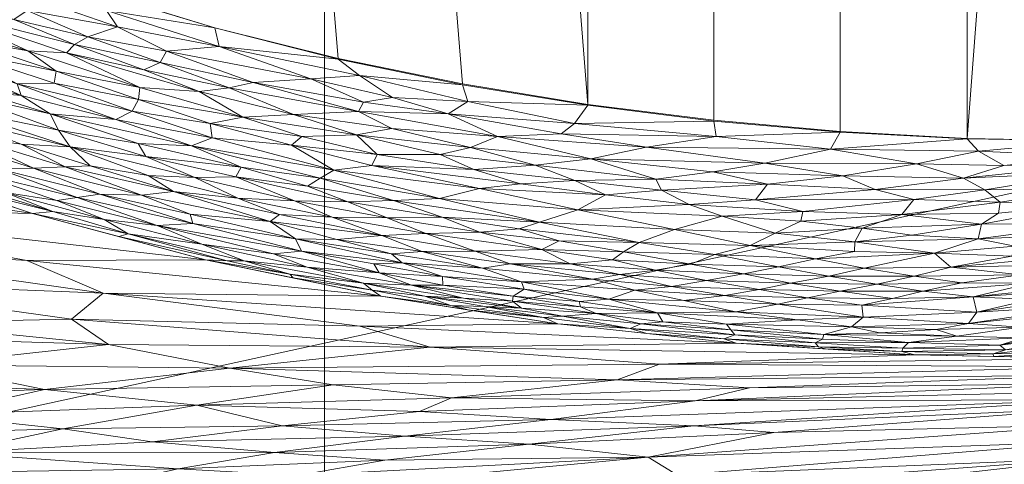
# Model space of a CAD drawing. Header units: millimetres. Extents: x -225 to 225, y 0 to 300.
# Tile 57 of 125: x -49 to -4, y 69 to 89. Entities that reach past the tile are written whole.
import ezdxf

# ---------------------------------------------------------------- set-up
doc = ezdxf.new("R2010")
doc.units = ezdxf.units.MM
doc.layers.add('A-GENM', color=13, linetype='Continuous')

# ---------------------------------------------------------------- blocks, each defined once
blk = doc.blocks.new('MODEL_CLU032I0-1CAAULW00 - MODEL_CLU032I0-1CAAULW00-465174-Preview')
at = {"layer": 'A-GENM', "lineweight": 9}
mesh = blk.add_polyface(dxfattribs=at)
corners = [(218.828, 0), (-218.828, 0), (-218.82, -12.417, -0.414), (-218.814, -24.835, -0.828), (-216.333, -95.635, -3.188), (-213.926, -166.437, -5.548), (-213.909, -166.78, -5.559), (-213.889, -167.123, -5.571), (-212.397, -177.134, -5.904), (-209.488, -186.834, -6.228), (-205.487, -196.14, -6.538), (-200.61, -205.02, -6.834), (-195.003, -213.46, -7.115), (-188.777, -221.454, -7.382), (-182.013, -229, -7.633), (-174.782, -236.1, -7.87), (-167.177, -242.797, -8.093), (-166.192, -243.471, -8.116), (-165.263, -244.22, -8.141), (-164.625, -244.727, -8.158), (-163.992, -245.226, -8.174), (-131.353, -265.95, -8.865), (-95.504, -280.49, -9.35), (-57.855, -289.446, -9.648), (-19.368, -293.577, -9.786), (19.345, -293.578, -9.786), (57.833, -289.449, -9.648), (95.484, -280.496, -9.35), (131.335, -265.959, -8.865), (163.975, -245.244, -8.175), (165.291, -244.193, -8.14), (166.641, -243.158, -8.105), (167.597, -242.378, -8.079), (168.543, -241.588, -8.053), (175.907, -235.052, -7.835), (182.873, -228.095, -7.603), (189.391, -220.716, -7.357), (195.395, -212.914, -7.097), (200.808, -204.692, -6.823), (205.529, -196.055, -6.535), (209.421, -187.016, -6.234), (212.288, -177.603, -5.92), (213.835, -167.891, -5.596), (213.887, -167.158, -5.572), (213.925, -166.42, -5.547), (213.954, -165.617, -5.521), (213.98, -164.813, -5.494), (215.162, -129.818, -4.327), (216.361, -94.823, -3.161), (217.578, -59.828, -1.994), (218.814, -24.835, -0.828), (218.82, -12.417, -0.414), (0, -50.037, -1.668), (29.152, -51.205, -1.707), (58.105, -54.794, -1.826), (86.604, -61.031, -2.034), (114.259, -70.319, -2.344), (140.394, -83.275, -2.776), (163.807, -100.667, -3.356), (182.438, -123.099, -4.103), (193.382, -150.121, -5.004), (193.324, -179.269, -5.976), (182.157, -206.198, -6.873), (163.267, -228.413, -7.614), (139.879, -245.839, -8.195), (113.918, -259.141, -8.638), (86.439, -268.937, -8.965), (58.053, -275.669, -9.189), (29.146, -279.615, -9.32), (0, -280.917, -9.364), (-29.146, -279.615, -9.32), (-58.053, -275.669, -9.189), (-86.439, -268.937, -8.965), (-113.918, -259.141, -8.638), (-139.878, -245.839, -8.195), (-163.267, -228.413, -7.614), (-182.157, -206.198, -6.873), (-193.324, -179.269, -5.976), (-193.382, -150.121, -5.004), (-182.438, -123.1, -4.103), (-163.807, -100.667, -3.356), (-140.394, -83.275, -2.776), (-114.259, -70.32, -2.344), (-86.604, -61.031, -2.034), (-58.105, -54.794, -1.826), (-29.152, -51.205, -1.707), (172.5, -51.99, -1.733), (167.374, -64.358, -2.145), (155, -69.481, -2.316), (142.626, -64.358, -2.145), (137.5, -51.99, -1.733), (142.626, -39.623, -1.321), (155, -34.5, -1.15), (167.374, -39.623, -1.321)]
mesh.append_faces([[corners[k] for k in face] for face in [(83, 1, 82), (2, 82, 1), (55, 91, 54), (82, 3, 81), (90, 56, 89), (89, 57, 88), (49, 87, 48), (86, 50, 93), (58, 88, 57), (92, 53, 91), (44, 61, 43), (76, 14, 75), (14, 76, 13), (16, 75, 15), (75, 20, 74), (74, 21, 73), (21, 74, 20), (19, 75, 18), (70, 24, 69), (34, 63, 33), (35, 63, 34), (32, 63, 31), (25, 69, 24), (29, 64, 28), (65, 28, 64)]], dxfattribs={"vtx0": -1, "vtx1": -1})
mesh.append_faces([[corners[k] for k in face] for face in [(92, 0, 53)]], dxfattribs={"vtx0": -1, "vtx1": -1, "vtx2": -1})
mesh.append_faces([[corners[k] for k in face] for face in [(82, 2, 3), (1, 84, 85), (0, 52, 53), (90, 55, 56), (52, 0, 1), (55, 90, 91), (77, 6, 7), (77, 7, 8), (3, 80, 81), (86, 49, 50), (49, 86, 87), (0, 92, 93), (47, 59, 60, 46), (61, 44, 45), (76, 11, 12), (11, 76, 77), (76, 12, 13), (75, 14, 15), (75, 17, 18), (73, 21, 22), (23, 71, 72, 22), (35, 62, 63), (63, 32, 33), (63, 30, 31), (62, 36, 37), (62, 35, 36), (38, 61, 62), (25, 68, 69), (66, 26, 27), (63, 29, 30), (29, 63, 64), (65, 27, 28), (27, 65, 66)]], dxfattribs={"vtx0": -1, "vtx2": -1})
mesh.append_faces([[corners[k] for k in face] for face in [(83, 84, 1), (85, 52, 1), (53, 54, 91), (77, 78, 5), (5, 6, 77), (79, 80, 4), (8, 9, 77), (3, 4, 80), (87, 88, 58), (56, 57, 89), (51, 0, 93), (50, 51, 93), (41, 42, 61, 40), (60, 61, 45), (42, 43, 61), (47, 48, 59), (45, 46, 60), (10, 11, 77), (16, 17, 75), (19, 20, 75), (70, 71, 23), (23, 24, 70), (72, 73, 22), (39, 40, 61), (38, 39, 61), (37, 38, 62), (67, 68, 26), (66, 67, 26), (25, 26, 68), (9, 10, 77)]], dxfattribs={"vtx1": -1, "vtx2": -1})
mesh.append_faces([[corners[k] for k in face] for face in [(58, 59, 48, 87)]], dxfattribs={"vtx1": -1, "vtx2": -1, "vtx3": -1})
mesh.append_faces([[corners[k] for k in face] for face in [(4, 5, 78, 79)]], dxfattribs={"vtx1": -1, "vtx3": -1})
mesh = blk.add_polyface(dxfattribs=at)
corners = [(64.693, -11.811, -144.291), (64.693, -40.034, -144.291), (64.693, -68.256, -144.291), (64.693, -96.58, -144.291), (64.692, -125.224, -144.291), (52.823, -152.341, -144.291), (26.81, -162.21, -144.291), (-1.348, -163.96, -144.291), (-29.49, -161.746, -144.291), (-55.029, -150.431, -144.291), (-64.693, -124.703, -144.291), (-64.693, -96.479, -144.291), (-64.693, -68.257, -144.291), (-64.693, -40.034, -144.291), (-64.693, -11.811, -144.291), (-64.693, -5.905, -144.291), (-64.693, 0, -144.291), (64.693, 0, -144.291), (64.693, -5.905, -144.291)]
mesh.append_faces([[corners[k] for k in face] for face in [(18, 16, 17)]], dxfattribs={"vtx0": -1})
mesh.append_faces([[corners[k] for k in face] for face in [(11, 2, 3, 7)]], dxfattribs={"vtx0": -1, "vtx2": -1, "vtx3": -1})
mesh.append_faces([[corners[k] for k in face] for face in [(0, 13, 14, 15), (13, 0, 1, 2)]], dxfattribs={"vtx0": -1, "vtx3": -1})
mesh.append_faces([[corners[k] for k in face] for face in [(12, 13, 2, 11), (7, 8, 11), (6, 7, 3)]], dxfattribs={"vtx1": -1, "vtx2": -1})
mesh.append_faces([[corners[k] for k in face] for face in [(15, 16, 18, 0)]], dxfattribs={"vtx1": -1, "vtx3": -1})
mesh.append_faces([[corners[k] for k in face] for face in [(4, 5, 6, 3)]], dxfattribs={"vtx2": -1})
mesh.append_faces([[corners[k] for k in face] for face in [(8, 9, 10, 11)]], dxfattribs={"vtx3": -1})
mesh = blk.add_polyface(dxfattribs=at)
corners = [(-35, -125, -144.291), (35, -125, -144.291), (35, 0, -144.291), (-35, 0, -144.291)]
mesh.append_faces([[corners[k] for k in face] for face in [(0, 1, 2, 3)]])
mesh = blk.add_polyface(dxfattribs=at)
corners = [(-35, 0, -171.899), (35, 0, -171.899), (35, -125, -176.024), (-35, -125, -176.024)]
mesh.append_faces([[corners[k] for k in face] for face in [(0, 1, 2, 3)]])
mesh = blk.add_polyface(dxfattribs=at)
corners = [(35, -125, -144.291), (35, -125, -176.024), (35, 0, -171.899), (35, 0, -144.291)]
mesh.append_faces([[corners[k] for k in face] for face in [(0, 1, 2, 3)]])
mesh = blk.add_polyface(dxfattribs=at)
corners = [(21.694, -73.061, -115.712), (15.676, -72.698, -115.437), (0, -73.28, -121.3), (33.398, -75.495, -121.513), (30.196, -74.542, -119.292), (16.284, -74.724, -126.381), (8.149, -74.206, -126.272), (24.387, -75.604, -126.567), (0, -74.034, -126.236), (19.764, -73.777, -120.077), (0, -73.657, -123.768), (32.439, -76.862, -126.83), (45.063, -76.996, -120.442), (25.797, -67.151, -80.66), (14.082, -67.905, -86.154), (18.704, -68.118, -87.35), (18.139, -72.108, -111.494), (29.224, -72.246, -109.201), (30.686, -71.617, -105.606), (34.077, -68.24, -86.126), (18.949, -68.73, -91.183), (20.278, -69.543, -96.08), (0, -69.506, -96.616), (0, -70.261, -101.552), (39.301, -73.591, -111.448), (29.624, -67.747, -83.929), (0, -67.997, -86.742), (0, -68.751, -91.679), (11.747, -67.355, -82.614), (34.609, -72.839, -110.126), (0, -72.902, -118.831), (24.714, -71.258, -105.282), (36.931, -70.967, -100.428), (31.341, -70.496, -99.575), (0, -71.77, -111.426), (0, -72.148, -113.894), (18.203, -70.971, -104.891), (37.282, -69.764, -94.039), (25.695, -70.133, -98.78), (32.256, -69.404, -93.319), (36.213, -68.721, -88.469), (14.567, -70.675, -103.582), (0, -71.015, -106.489), (40.407, -67.355, -79.128), (40.811, -71.911, -103.596), (0, -72.525, -116.363)]
mesh.append_faces([[corners[k] for k in face] for face in [(5, 4, 6), (7, 3, 5), (8, 9, 10), (11, 12, 7), (6, 9, 8), (42, 21, 23), (2, 1, 30), (45, 16, 35), (34, 41, 42)]], dxfattribs={"vtx0": -1, "vtx1": -1})
mesh.append_faces([[corners[k] for k in face] for face in [(0, 1, 2), (3, 4, 5), (9, 6, 4), (13, 14, 15), (16, 17, 18), (19, 20, 21), (4, 24, 9), (0, 10, 9), (24, 0, 9), (19, 25, 20), (12, 3, 7), (24, 29, 0), (30, 1, 16), (31, 32, 33), (33, 37, 38), (39, 40, 21), (41, 34, 36), (31, 35, 16), (21, 20, 23), (21, 42, 41), (19, 43, 25), (38, 37, 39), (17, 0, 29), (44, 18, 17), (14, 28, 27), (15, 22, 20), (22, 15, 14), (25, 15, 20), (0, 17, 1), (1, 17, 16), (36, 33, 38), (18, 32, 31), (21, 38, 39), (21, 40, 19), (36, 35, 31), (29, 44, 17), (31, 16, 18), (33, 36, 31), (41, 36, 38), (21, 41, 38)]], dxfattribs={"vtx0": -1, "vtx1": -1, "vtx2": -1})
mesh.append_faces([[corners[k] for k in face] for face in [(20, 22, 23), (16, 45, 30)]], dxfattribs={"vtx0": -1, "vtx2": -1})
mesh.append_faces([[corners[k] for k in face] for face in [(26, 27, 28), (2, 10, 0), (34, 35, 36), (27, 22, 14)]], dxfattribs={"vtx1": -1, "vtx2": -1})
mesh = blk.add_polyface(dxfattribs=at)
corners = [(65.335, -76.438, -107.74), (54.559, -75.659, -111.484), (58.866, -77.544, -114.632), (32.439, -76.862, -126.83), (40.416, -78.524, -127.17), (48.538, -78.484, -122.609), (66.988, -83.46, -122.653), (48.285, -80.624, -127.583), (56.005, -83.208, -128.062), (61.676, -80.926, -120.941), (60.772, -79.223, -117.763), (46.511, -75.825, -116.132), (45.063, -76.996, -120.442), (44.828, -74.669, -113.052), (39.301, -73.591, -111.448), (30.196, -74.542, -119.292), (33.398, -75.495, -121.513), (52.464, -68.848, -83.264), (60.351, -68.72, -77.984), (50.308, -67.762, -77.901), (30.686, -71.617, -105.606), (40.811, -71.911, -103.596), (36.931, -70.967, -100.428), (53.22, -73.745, -105.594), (64.522, -73.226, -97.161), (47.737, -72.628, -103.828), (42.838, -70.238, -94.74), (46.903, -70.836, -96.133), (51.996, -69.739, -88.342), (36.213, -68.721, -88.469), (44.735, -68.334, -83.622), (34.077, -68.24, -86.126), (41.659, -69.019, -88.604), (58.912, -70.507, -88.556), (59.757, -75.123, -106.907), (31.341, -70.496, -99.575), (40.407, -67.355, -79.128), (61.004, -69.497, -81.978), (62.327, -71.677, -92.008), (52.865, -71.468, -96.372), (58.313, -72.271, -97.009), (37.282, -69.764, -94.039), (64.806, -68.269, -71.938), (56.021, -67.336, -72.151), (34.609, -72.839, -110.126), (32.256, -69.404, -93.319)]
mesh.append_faces([[corners[k] for k in face] for face in [(0, 1, 2), (9, 10, 5), (2, 11, 12), (3, 5, 12), (13, 14, 15), (7, 6, 9), (2, 12, 10), (16, 12, 11), (13, 15, 11), (17, 18, 19), (20, 21, 22), (12, 5, 10), (9, 5, 4), (15, 16, 11), (23, 24, 25), (26, 27, 28), (29, 30, 31), (17, 32, 28), (27, 33, 28), (1, 13, 11), (23, 13, 34), (22, 26, 35), (23, 25, 14), (36, 31, 30), (33, 37, 28), (38, 33, 39), (38, 39, 40), (39, 25, 40), (25, 24, 40), (17, 28, 37), (41, 28, 32), (18, 17, 37), (30, 17, 19), (19, 18, 42), (19, 42, 43), (34, 13, 1), (14, 25, 44), (21, 44, 25), (41, 35, 26), (27, 26, 22), (28, 41, 26), (41, 32, 45), (29, 45, 32), (30, 29, 32), (17, 30, 32), (30, 19, 36), (25, 39, 21), (21, 39, 27), (21, 27, 22), (33, 27, 39), (13, 23, 14), (2, 1, 11), (34, 1, 0)]], dxfattribs={"vtx0": -1, "vtx1": -1, "vtx2": -1})
mesh.append_faces([[corners[k] for k in face] for face in [(6, 7, 8)]], dxfattribs={"vtx0": -1, "vtx2": -1})
mesh.append_faces([[corners[k] for k in face] for face in [(3, 4, 5), (4, 7, 9)]], dxfattribs={"vtx1": -1, "vtx2": -1})
mesh = blk.add_polyface(dxfattribs=at)
corners = [(3.207, -74.967, -129.122), (0, -75.998, -129.776), (3.341, -75.45, -129.988), (4.573, -74.13, -126.256), (4.595, -74.239, -127.01), (8.149, -74.206, -126.272), (0, -74.782, -127.583), (4.024, -74.432, -127.752), (5.719, -75.624, -130.161), (7.177, -75.343, -129.612), (0, -76.467, -130.621), (5.339, -76.141, -130.897), (0, -77.405, -132.312), (2.841, -77.453, -132.331), (5.493, -76.831, -131.68), (0, -76.936, -131.466), (8.697, -74.504, -127.476), (4.294, -74.644, -128.334), (2.856, -76.711, -131.627), (0, -77.17, -131.889), (7.782, -77.097, -131.851), (9.168, -76.758, -131.424), (10.567, -76.457, -130.978), (10.501, -75.916, -130.259), (0, -76.232, -130.198), (8.447, -74.764, -128.274), (0, -75.155, -128.257), (8.748, -74.348, -126.87), (0, -75.529, -128.93), (0, -74.408, -126.91), (0, -75.763, -129.353), (0, -74.034, -126.236), (0, -77.864, -132.482), (6.022, -77.475, -132.271), (6.236, -75.053, -129.133)]
mesh.append_faces([[corners[k] for k in face] for face in [(3, 4, 5), (24, 2, 1), (1, 0, 30)]], dxfattribs={"vtx0": -1, "vtx1": -1})
mesh.append_faces([[corners[k] for k in face] for face in [(0, 1, 2), (4, 6, 7), (8, 9, 2), (10, 11, 8), (12, 13, 14), (16, 7, 17), (18, 19, 14), (20, 21, 14), (14, 22, 11), (23, 8, 11), (2, 24, 8), (25, 17, 0), (16, 17, 25), (7, 26, 17), (7, 16, 27), (4, 3, 29), (4, 27, 5), (27, 4, 7), (20, 14, 13), (13, 33, 20), (14, 11, 18), (11, 15, 18), (34, 2, 9), (2, 34, 0), (25, 0, 34), (17, 28, 0)]], dxfattribs={"vtx0": -1, "vtx1": -1, "vtx2": -1})
mesh.append_faces([[corners[k] for k in face] for face in [(11, 10, 15), (18, 15, 19), (7, 6, 26), (13, 12, 32)]], dxfattribs={"vtx0": -1, "vtx2": -1})
mesh.append_faces([[corners[k] for k in face] for face in [(26, 28, 17), (29, 6, 4), (28, 30, 0), (19, 12, 14), (24, 10, 8)]], dxfattribs={"vtx1": -1, "vtx2": -1})
mesh.append_faces([[corners[k] for k in face] for face in [(3, 31, 29)]], dxfattribs={"vtx2": -1})
mesh = blk.add_polyface(dxfattribs=at)
corners = [(14.381, -76.502, -130.677), (10.567, -76.457, -130.978), (13.032, -76.784, -131.159), (12.529, -74.565, -126.916), (8.748, -74.348, -126.87), (8.697, -74.504, -127.476), (8.447, -74.764, -128.274), (6.236, -75.053, -129.133), (12.29, -75.121, -128.613), (8.183, -77.776, -132.44), (12.068, -77.776, -132.228), (9.887, -77.417, -132.043), (9.168, -76.758, -131.424), (10.501, -75.916, -130.259), (11.033, -75.464, -129.472), (5.719, -75.624, -130.161), (16.284, -74.724, -126.381), (12.216, -74.465, -126.326), (7.782, -77.097, -131.851), (11.541, -77.088, -131.614), (15.95, -77.875, -132.011), (13.804, -77.459, -131.808), (15.235, -77.174, -131.384), (6.022, -77.475, -132.271), (7.177, -75.343, -129.612), (9.744, -75.199, -129.111), (5.339, -76.141, -130.897), (13.493, -75.788, -129.735), (16.289, -76.158, -129.947), (16.711, -75.599, -128.886), (12.691, -74.746, -127.534), (12.348, -74.91, -128.083), (16.339, -75.105, -127.777), (16.841, -74.926, -127.05), (8.149, -74.206, -126.272), (16.794, -76.893, -130.888), (5.493, -76.831, -131.68), (16.524, -75.334, -128.335)]
mesh.append_faces([[corners[k] for k in face] for face in [(34, 4, 17)]], dxfattribs={"vtx0": -1, "vtx1": -1})
mesh.append_faces([[corners[k] for k in face] for face in [(0, 1, 2), (3, 4, 5), (6, 7, 8), (9, 10, 11), (2, 1, 12), (13, 14, 15), (18, 11, 19), (20, 21, 10), (19, 21, 22), (23, 11, 18), (0, 13, 1), (24, 14, 25), (24, 15, 14), (1, 13, 26), (27, 13, 28), (29, 8, 14), (30, 6, 31), (29, 14, 27), (31, 32, 30), (17, 4, 3), (33, 3, 30), (5, 30, 3), (6, 30, 5), (21, 19, 11), (22, 2, 19), (0, 2, 35), (13, 0, 28), (9, 11, 23), (21, 11, 10), (19, 2, 12), (12, 18, 19), (1, 36, 12), (25, 14, 8), (8, 7, 25), (7, 24, 25), (14, 13, 27), (6, 8, 31), (31, 8, 37)]], dxfattribs={"vtx0": -1, "vtx1": -1, "vtx2": -1})
mesh.append_faces([[corners[k] for k in face] for face in [(16, 17, 3)]], dxfattribs={"vtx1": -1, "vtx2": -1})
mesh = blk.add_polyface(dxfattribs=at)
corners = [(16.841, -74.926, -127.05), (16.284, -74.724, -126.381), (12.529, -74.565, -126.916), (16.711, -75.599, -128.886), (16.524, -75.334, -128.335), (12.29, -75.121, -128.613), (22.641, -76.083, -128.557), (19.85, -76.115, -129.266), (23.36, -76.386, -128.983), (19.94, -78.046, -131.757), (21.565, -77.85, -131.351), (17.624, -77.573, -131.552), (20.883, -77.133, -130.62), (19.217, -77.299, -131.061), (22.813, -77.64, -130.933), (19.614, -75.7, -128.482), (22.063, -76.725, -129.845), (18.653, -76.661, -130.335), (13.493, -75.788, -129.735), (16.794, -76.893, -130.888), (20.612, -75.605, -127.991), (16.289, -76.158, -129.947), (14.381, -76.502, -130.677), (21.103, -75.403, -127.25), (16.339, -75.105, -127.777), (20.336, -75.164, -126.474), (12.691, -74.746, -127.534), (24.387, -75.604, -126.567), (24.176, -75.958, -127.799), (15.95, -77.875, -132.011), (13.804, -77.459, -131.808), (15.235, -77.174, -131.384), (13.032, -76.784, -131.159), (23.83, -78.339, -131.533), (12.348, -74.91, -128.083), (23.422, -76.627, -129.402)]
mesh.append_faces([[corners[k] for k in face] for face in [(25, 23, 27)]], dxfattribs={"vtx0": -1, "vtx1": -1})
mesh.append_faces([[corners[k] for k in face] for face in [(0, 1, 2), (3, 4, 5), (6, 7, 8), (9, 10, 11), (12, 13, 14), (6, 15, 7), (12, 16, 17), (7, 3, 18), (12, 17, 19), (15, 6, 20), (21, 16, 7), (21, 22, 17), (23, 0, 24), (23, 25, 0), (24, 20, 23), (20, 24, 4), (24, 0, 26), (28, 23, 20), (6, 28, 20), (29, 11, 30), (31, 30, 11), (13, 31, 11), (32, 31, 19), (10, 9, 33), (29, 9, 11), (10, 14, 13), (17, 22, 19), (13, 12, 19), (21, 17, 16), (31, 13, 19), (10, 13, 11), (18, 21, 7), (4, 3, 15), (34, 4, 24), (35, 7, 16), (7, 35, 8), (4, 15, 20), (7, 15, 3)]], dxfattribs={"vtx0": -1, "vtx1": -1, "vtx2": -1})
mesh.append_faces([[corners[k] for k in face] for face in [(25, 1, 0)]], dxfattribs={"vtx1": -1, "vtx2": -1})
mesh = blk.add_polyface(dxfattribs=at)
corners = [(32.439, -76.862, -126.83), (28.413, -76.233, -126.699), (29.251, -76.445, -127.145), (26.456, -76.638, -128.643), (31.044, -77.368, -128.648), (28.677, -76.769, -128.211), (30.554, -78.89, -130.954), (31.953, -78.784, -130.533), (27.815, -78.136, -130.631), (31.47, -78.385, -130.142), (29.637, -77.757, -129.713), (26.042, -77.52, -130.197), (26.563, -78.341, -131.101), (28.142, -78.918, -131.43), (23.83, -78.339, -131.533), (25.119, -78.987, -131.958), (25.92, -77.181, -129.734), (22.063, -76.725, -129.845), (23.36, -76.386, -128.983), (23.422, -76.627, -129.402), (26.418, -76.869, -129.094), (25.045, -75.894, -127.296), (24.387, -75.604, -126.567), (21.103, -75.403, -127.25), (24.176, -75.958, -127.799), (27.716, -76.389, -127.645), (30.44, -76.869, -127.788), (26.042, -76.318, -128.071), (22.641, -76.083, -128.557), (22.813, -77.64, -130.933), (21.565, -77.85, -131.351), (29.623, -77.363, -129.08), (21.906, -78.513, -131.954), (20.883, -77.133, -130.62)]
mesh.append_faces([[corners[k] for k in face] for face in [(3, 4, 5), (6, 7, 8), (9, 10, 11), (9, 11, 8), (12, 13, 6), (13, 14, 15), (8, 12, 6), (16, 17, 11), (18, 19, 20), (11, 10, 16), (21, 22, 23), (24, 25, 21), (25, 2, 21), (26, 27, 5), (27, 25, 24), (28, 18, 3), (26, 25, 27), (11, 29, 8), (29, 30, 12), (29, 12, 8), (13, 12, 14), (31, 16, 10), (19, 16, 20), (2, 25, 26), (1, 21, 2), (23, 24, 21), (24, 28, 27), (3, 27, 28), (12, 30, 14), (14, 32, 15), (29, 11, 33), (17, 33, 11), (3, 18, 20), (4, 3, 20), (3, 5, 27), (16, 19, 17), (4, 20, 31), (31, 20, 16)]], dxfattribs={"vtx0": -1, "vtx1": -1, "vtx2": -1})
mesh.append_faces([[corners[k] for k in face] for face in [(0, 1, 2), (1, 22, 21)]], dxfattribs={"vtx1": -1, "vtx2": -1})
mesh = blk.add_polyface(dxfattribs=at)
corners = [(38.651, -78.475, -127.934), (36.581, -77.869, -127.522), (33.227, -77.453, -128.029), (29.646, -80.454, -132.509), (31.859, -81.208, -132.731), (33.946, -81.158, -132.389), (34.653, -80.458, -131.7), (32.155, -80.431, -132.117), (36.359, -81.193, -132.002), (31.47, -78.385, -130.142), (36.322, -79.466, -130.293), (36.046, -78.905, -129.626), (32.401, -79.624, -131.354), (37.055, -80.575, -131.318), (37.467, -80.259, -130.907), (34.434, -79.446, -130.736), (38.943, -81.32, -131.595), (31.953, -78.784, -130.533), (30.554, -78.89, -130.954), (32.764, -78.329, -129.732), (32.511, -77.928, -129.184), (29.637, -77.757, -129.713), (30.398, -79.72, -131.804), (28.142, -78.918, -131.43), (31.044, -77.368, -128.648), (35.783, -78.178, -128.52), (28.677, -76.769, -128.211), (32.439, -76.862, -126.83), (32.838, -77.136, -127.432), (36.428, -77.693, -127), (37.317, -78.789, -129.038), (30.44, -76.869, -127.788), (29.623, -77.363, -129.08), (29.251, -76.445, -127.145), (27.815, -78.136, -130.631)]
mesh.append_faces([[corners[k] for k in face] for face in [(27, 28, 29)]], dxfattribs={"vtx0": -1, "vtx1": -1})
mesh.append_faces([[corners[k] for k in face] for face in [(0, 1, 2), (3, 4, 5), (6, 7, 8), (9, 10, 11), (12, 13, 14), (6, 13, 12), (15, 14, 10), (16, 13, 6), (15, 17, 18), (19, 20, 21), (5, 7, 3), (8, 7, 5), (22, 7, 6), (14, 15, 12), (23, 12, 18), (22, 6, 12), (22, 12, 23), (24, 20, 25), (2, 26, 24), (0, 2, 25), (24, 25, 2), (30, 20, 11), (31, 2, 28), (32, 20, 24), (20, 30, 25), (29, 28, 1), (33, 28, 27), (2, 1, 28), (19, 21, 9), (21, 20, 32), (17, 10, 9), (12, 15, 18), (10, 17, 15), (34, 17, 9), (2, 31, 26), (33, 31, 28), (9, 11, 19), (20, 19, 11)]], dxfattribs={"vtx0": -1, "vtx1": -1, "vtx2": -1})
mesh = blk.add_polyface(dxfattribs=at)
corners = [(4.111, -82.812, -134.655), (5.262, -83.457, -134.709), (8.079, -82.884, -134.641), (5.775, -84.02, -134.725), (0, -83.92, -134.725), (9.958, -81.711, -134.387), (4.975, -81.697, -134.453), (5.942, -82.232, -134.557), (4.35, -80.645, -134.149), (0, -81.081, -133.674), (4.267, -81.137, -134.31), (3.351, -77.841, -132.636), (0, -77.864, -132.482), (0, -78.324, -132.652), (3.746, -78.69, -133.217), (0, -79.243, -132.993), (3.597, -79.134, -133.479), (6.521, -78.178, -132.81), (11.99, -83.546, -134.682), (0, -82.855, -134.331), (0, -83.21, -134.462), (0, -81.79, -133.936), (0, -82.5, -134.199), (8.201, -81.259, -134.293), (8.751, -80.574, -134.046), (5.117, -80.138, -133.943), (0, -78.783, -132.822), (5.269, -79.472, -133.63), (0, -79.702, -133.163), (7.261, -78.818, -133.214), (0, -80.162, -133.333), (8.183, -77.776, -132.44), (6.022, -77.475, -132.271), (2.841, -77.453, -132.331), (8.284, -79.639, -133.643)]
mesh.append_faces([[corners[k] for k in face] for face in [(3, 1, 4), (20, 0, 19), (22, 6, 21), (9, 25, 30)]], dxfattribs={"vtx0": -1, "vtx1": -1})
mesh.append_faces([[corners[k] for k in face] for face in [(0, 1, 2), (5, 6, 7), (8, 9, 10), (14, 15, 16), (11, 13, 17), (18, 1, 3), (19, 0, 7), (10, 21, 6), (7, 6, 22), (6, 23, 10), (8, 24, 25), (24, 10, 23), (27, 16, 28), (29, 14, 16), (25, 27, 30), (24, 8, 10), (25, 9, 8), (31, 32, 11), (33, 11, 32), (31, 11, 17), (11, 33, 12), (29, 17, 14), (17, 26, 14), (29, 16, 27), (2, 7, 0), (1, 0, 20), (25, 34, 27)]], dxfattribs={"vtx0": -1, "vtx1": -1, "vtx2": -1})
mesh.append_faces([[corners[k] for k in face] for face in [(11, 12, 13), (10, 9, 21), (14, 26, 15), (17, 13, 26), (16, 15, 28), (7, 22, 19)]], dxfattribs={"vtx0": -1, "vtx2": -1})
mesh.append_faces([[corners[k] for k in face] for face in [(20, 4, 1), (28, 30, 27)]], dxfattribs={"vtx1": -1, "vtx2": -1})
mesh = blk.add_polyface(dxfattribs=at)
corners = [(10.882, -79.334, -133.387), (8.284, -79.639, -133.643), (10.549, -79.958, -133.727), (15.396, -81.246, -134.085), (13.251, -80.712, -133.961), (8.201, -81.259, -134.293), (8.079, -82.884, -134.641), (11.428, -82.341, -134.508), (5.942, -82.232, -134.557), (5.262, -83.457, -134.709), (11.99, -83.546, -134.682), (17.194, -84.119, -134.684), (11.544, -84.321, -134.725), (14.975, -82.913, -134.553), (5.775, -84.02, -134.725), (14.36, -78.192, -132.413), (15.95, -77.875, -132.011), (12.068, -77.776, -132.228), (7.261, -78.818, -133.214), (5.269, -79.472, -133.63), (10.46, -78.139, -132.617), (12.673, -78.557, -132.803), (14.857, -81.951, -134.332), (9.958, -81.711, -134.387), (14.498, -79.726, -133.433), (17.347, -82.516, -134.407), (5.117, -80.138, -133.943), (15.64, -79.167, -133.03), (10.891, -78.903, -133.128), (4.975, -81.697, -134.453), (8.751, -80.574, -134.046), (13.34, -80.274, -133.767), (16.912, -80.501, -133.7), (8.183, -77.776, -132.44), (17.248, -78.752, -132.622), (6.521, -78.178, -132.81)]
mesh.append_faces([[corners[k] for k in face] for face in [(0, 1, 2), (3, 4, 5), (6, 7, 8), (6, 9, 10), (11, 10, 12), (7, 6, 13), (6, 10, 13), (15, 16, 17), (18, 19, 0), (20, 18, 21), (7, 22, 23), (3, 23, 22), (0, 2, 24), (25, 7, 13), (26, 2, 1), (27, 0, 24), (18, 28, 21), (17, 20, 15), (8, 7, 23), (7, 25, 22), (5, 29, 23), (3, 5, 23), (26, 30, 2), (31, 30, 4), (24, 2, 31), (28, 27, 21), (31, 4, 32), (5, 4, 30), (24, 31, 32), (30, 31, 2), (17, 33, 20), (34, 15, 21), (18, 20, 35), (21, 15, 20), (33, 35, 20), (18, 0, 28), (27, 28, 0), (0, 19, 1)]], dxfattribs={"vtx0": -1, "vtx1": -1, "vtx2": -1})
mesh.append_faces([[corners[k] for k in face] for face in [(10, 14, 12)]], dxfattribs={"vtx0": -1, "vtx2": -1})
mesh = blk.add_polyface(dxfattribs=at)
corners = [(23.639, -84.713, -134.646), (17.297, -84.827, -134.725), (23.029, -85.543, -134.725), (17.194, -84.119, -134.684), (20.359, -83.64, -134.561), (11.99, -83.546, -134.682), (19.681, -81.678, -134.051), (23.611, -82.116, -133.995), (22.22, -81.471, -133.82), (11.544, -84.321, -134.725), (14.975, -82.913, -134.553), (19.083, -79.898, -133.239), (23.473, -80.795, -133.396), (25.23, -80.227, -132.89), (19.933, -82.187, -134.215), (19.94, -78.046, -131.757), (21.906, -78.513, -131.954), (23.83, -78.339, -131.533), (24.238, -84.239, -134.558), (16.912, -80.501, -133.7), (18.41, -81.03, -133.858), (22.894, -83.102, -134.353), (17.347, -82.516, -134.407), (20.683, -79.3, -132.716), (13.251, -80.712, -133.961), (15.396, -81.246, -134.085), (17.248, -78.752, -132.622), (12.673, -78.557, -132.803), (15.64, -79.167, -133.03), (14.498, -79.726, -133.433), (18.363, -78.322, -132.177), (15.95, -77.875, -132.011), (14.36, -78.192, -132.413), (21.409, -78.877, -132.321), (14.857, -81.951, -134.332), (25.427, -82.813, -134.136), (24.332, -79.375, -132.382)]
mesh.append_faces([[corners[k] for k in face] for face in [(3, 4, 5), (6, 7, 8), (10, 5, 4), (11, 12, 13), (7, 6, 14), (15, 16, 17), (1, 0, 3), (3, 0, 18), (12, 19, 20), (21, 10, 4), (21, 14, 22), (23, 11, 13), (20, 19, 24), (25, 20, 24), (26, 27, 28), (28, 29, 11), (12, 11, 19), (15, 30, 16), (30, 31, 32), (30, 26, 33), (34, 22, 14), (34, 14, 6), (21, 22, 10), (14, 21, 35), (29, 19, 11), (28, 11, 23), (26, 28, 23), (33, 26, 23), (32, 26, 30), (23, 36, 33), (3, 18, 4), (20, 6, 8), (34, 6, 25), (6, 20, 25), (12, 20, 8), (15, 31, 30), (33, 16, 30)]], dxfattribs={"vtx0": -1, "vtx1": -1, "vtx2": -1})
mesh.append_faces([[corners[k] for k in face] for face in [(0, 1, 2), (3, 9, 1)]], dxfattribs={"vtx0": -1, "vtx2": -1})
mesh = blk.add_polyface(dxfattribs=at)
corners = [(40.989, -80.164, -129.832), (41.115, -80.585, -130.315), (45.216, -81.504, -130.148), (39.037, -82.286, -132.344), (38.793, -82.729, -132.688), (43.128, -83.207, -132.227), (43.936, -79.705, -127.979), (38.651, -78.475, -127.934), (40.587, -79.228, -128.563), (35.783, -78.178, -128.52), (42.618, -80.082, -129.166), (45.022, -80.353, -128.644), (43.324, -81.463, -130.664), (40.416, -78.524, -127.17), (36.428, -77.693, -127), (36.581, -77.869, -127.522), (36.046, -78.905, -129.626), (36.322, -79.466, -130.293), (41.864, -81.629, -131.209), (46.804, -82.747, -130.98), (43.015, -82.343, -131.576), (38.943, -81.32, -131.595), (37.467, -80.259, -130.907), (35.768, -81.868, -132.602), (45.66, -82.783, -131.317), (46.249, -81.344, -129.607), (37.317, -78.789, -129.038), (35.205, -82.231, -132.92), (41.046, -83.695, -132.918), (40.904, -82.265, -131.971), (36.359, -81.193, -132.002), (37.055, -80.575, -131.318), (46.564, -83.658, -131.821), (47.179, -81.218, -129.087), (47.363, -80.716, -128.217), (44.35, -79.574, -127.376), (39.426, -78.465, -127.548)]
mesh.append_faces([[corners[k] for k in face] for face in [(0, 1, 2), (3, 4, 5), (6, 7, 8), (8, 7, 9), (8, 10, 11), (11, 6, 8), (2, 1, 12), (16, 17, 0), (12, 18, 19), (20, 18, 21), (22, 18, 12), (4, 3, 23), (24, 18, 20), (12, 1, 22), (2, 25, 0), (25, 10, 0), (8, 9, 26), (16, 0, 10), (10, 8, 26), (27, 28, 4), (5, 29, 3), (30, 3, 29), (29, 20, 21), (29, 21, 30), (31, 18, 22), (29, 32, 20), (18, 31, 21), (0, 17, 1), (22, 1, 17), (33, 10, 25), (11, 34, 6), (6, 35, 36), (10, 33, 11), (10, 26, 16), (36, 15, 7), (18, 24, 19), (36, 7, 6), (13, 15, 36)]], dxfattribs={"vtx0": -1, "vtx1": -1, "vtx2": -1})
mesh.append_faces([[corners[k] for k in face] for face in [(13, 14, 15), (35, 13, 36)]], dxfattribs={"vtx1": -1, "vtx2": -1})
mesh = blk.add_polyface(dxfattribs=at)
corners = [(28.482, -85.719, -134.661), (23.639, -84.713, -134.646), (23.029, -85.543, -134.725), (29.374, -85.153, -134.547), (24.238, -84.239, -134.558), (27.126, -84.122, -134.423), (20.359, -83.64, -134.561), (28.729, -86.478, -134.725), (25.427, -82.813, -134.136), (22.894, -83.102, -134.353), (28.362, -83.628, -134.222), (29.735, -83.307, -134.021), (32.608, -83.306, -133.777), (28.212, -82.628, -133.874), (31.905, -85.902, -134.582), (33.449, -85.254, -134.37), (27.935, -79.78, -132.233), (30.398, -79.72, -131.804), (25.119, -78.987, -131.958), (29.646, -80.454, -132.509), (32.155, -80.431, -132.117), (23.473, -80.795, -133.396), (27.952, -81.764, -133.502), (29.778, -81.307, -133.058), (22.22, -81.471, -133.82), (25.23, -80.227, -132.89), (26.143, -79.919, -132.573), (26.093, -81.976, -133.762), (23.611, -82.116, -133.995), (28.142, -78.918, -131.43), (31.859, -81.208, -132.731), (21.409, -78.877, -132.321), (24.332, -79.375, -132.382), (32.85, -82.802, -133.523), (31.934, -84.48, -134.252), (20.683, -79.3, -132.716), (21.906, -78.513, -131.954), (19.933, -82.187, -134.215)]
mesh.append_faces([[corners[k] for k in face] for face in [(0, 1, 2), (3, 1, 0), (4, 5, 6), (3, 5, 4), (8, 9, 10), (11, 12, 13), (5, 9, 6), (14, 3, 0), (3, 15, 5), (10, 11, 8), (9, 5, 10), (16, 17, 18), (19, 20, 16), (21, 22, 23), (22, 21, 24), (21, 23, 25), (26, 25, 19), (27, 24, 28), (29, 18, 17), (25, 23, 30), (26, 19, 16), (25, 30, 19), (18, 31, 32), (20, 17, 16), (8, 11, 13), (28, 8, 13), (33, 22, 27), (5, 34, 10), (32, 26, 16), (35, 25, 26), (35, 26, 32), (31, 18, 36), (18, 32, 16), (3, 4, 1), (8, 28, 37), (27, 28, 13), (33, 27, 13), (24, 27, 22)]], dxfattribs={"vtx0": -1, "vtx1": -1, "vtx2": -1})
mesh.append_faces([[corners[k] for k in face] for face in [(2, 7, 0)]], dxfattribs={"vtx1": -1, "vtx2": -1})
mesh = blk.add_polyface(dxfattribs=at)
corners = [(48.285, -80.624, -127.583), (47.363, -80.716, -128.217), (52.145, -81.916, -127.822), (47.094, -84.406, -132.248), (51.757, -86.109, -132.353), (51.861, -85.374, -131.828), (46.249, -81.344, -129.607), (45.216, -81.504, -130.148), (49.837, -82.655, -129.942), (50.702, -86.16, -132.611), (47.482, -85.155, -132.653), (43.746, -85.279, -133.352), (48.973, -86.524, -133.138), (44.497, -84.89, -133.035), (45.022, -80.353, -128.644), (49.523, -81.575, -128.636), (51.193, -82.56, -129.321), (48.792, -83.773, -131.361), (51.286, -84.104, -130.952), (46.804, -82.747, -130.98), (51.965, -84.966, -131.49), (46.564, -83.658, -131.821), (43.482, -83.806, -132.567), (48.792, -85.983, -132.884), (48.235, -82.684, -130.5), (43.324, -81.463, -130.664), (52.629, -84.08, -130.512), (47.179, -81.218, -129.087), (47.297, -86.552, -133.424), (53.216, -87.252, -132.719), (47.211, -87.096, -133.672), (43.46, -85.805, -133.633), (43.128, -83.207, -132.227), (45.66, -82.783, -131.317), (52.804, -82.362, -128.338), (43.936, -79.705, -127.979), (52.861, -82.679, -128.782), (44.35, -79.574, -127.376), (53.846, -83.55, -129.501), (53.034, -87.912, -133.102)]
mesh.append_faces([[corners[k] for k in face] for face in [(0, 1, 2)]], dxfattribs={"vtx0": -1, "vtx1": -1})
mesh.append_faces([[corners[k] for k in face] for face in [(3, 4, 5), (6, 7, 8), (9, 4, 10), (11, 12, 13), (14, 15, 1), (16, 6, 8), (17, 18, 19), (18, 17, 20), (10, 4, 3), (5, 20, 21), (22, 10, 3), (13, 12, 23), (19, 18, 24), (25, 19, 24), (7, 25, 24), (24, 18, 26), (21, 20, 17), (24, 26, 8), (24, 8, 7), (27, 16, 15), (14, 27, 15), (11, 28, 12), (29, 9, 23), (30, 28, 31), (21, 32, 3), (5, 21, 3), (19, 33, 17), (33, 21, 17), (34, 1, 15), (16, 27, 6), (2, 1, 34), (0, 35, 1), (15, 16, 36), (8, 38, 16), (23, 9, 10), (13, 23, 10), (23, 12, 39)]], dxfattribs={"vtx0": -1, "vtx1": -1, "vtx2": -1})
mesh.append_faces([[corners[k] for k in face] for face in [(35, 0, 37)]], dxfattribs={"vtx0": -1, "vtx2": -1})
mesh = blk.add_polyface(dxfattribs=at)
corners = [(31.905, -85.902, -134.582), (33.224, -85.677, -134.481), (29.374, -85.153, -134.547), (33.549, -84.201, -134.043), (31.934, -84.48, -134.252), (36.406, -85.129, -134.122), (33.403, -86.897, -134.675), (39.792, -88.21, -134.63), (35.629, -86.742, -134.574), (28.729, -86.478, -134.725), (34.386, -87.645, -134.725), (36.499, -83.728, -133.558), (32.608, -83.306, -133.777), (36.036, -84.124, -133.783), (28.482, -85.719, -134.661), (33.449, -85.254, -134.37), (32.85, -82.802, -133.523), (34.653, -80.458, -131.7), (36.359, -81.193, -132.002), (38.943, -81.32, -131.595), (28.362, -83.628, -134.222), (34.578, -82.598, -133.216), (29.778, -81.307, -133.058), (27.952, -81.764, -133.502), (35.205, -82.231, -132.92), (31.859, -81.208, -132.731), (28.212, -82.628, -133.874), (35.768, -81.868, -132.602), (38.793, -82.729, -132.688), (40.11, -84.063, -133.262), (38.721, -85.001, -133.858), (39.037, -82.286, -132.344), (33.946, -81.158, -132.389), (41.046, -83.695, -132.918), (40.207, -84.72, -133.569), (27.126, -84.122, -134.423), (29.735, -83.307, -134.021), (39.341, -86.329, -134.25), (38.243, -86.576, -134.395)]
mesh.append_faces([[corners[k] for k in face] for face in [(0, 1, 2), (3, 4, 5), (6, 7, 8), (11, 12, 13), (6, 14, 9), (2, 1, 15), (11, 16, 12), (17, 18, 19), (3, 20, 4), (21, 22, 23), (22, 24, 25), (26, 12, 16), (27, 24, 28), (29, 21, 11), (30, 3, 5), (27, 31, 32), (25, 27, 32), (24, 22, 21), (24, 27, 25), (33, 24, 21), (31, 18, 32), (34, 11, 13), (7, 6, 10), (6, 8, 0), (4, 35, 15), (20, 3, 36), (30, 13, 3), (3, 12, 36), (11, 21, 16), (21, 23, 16), (3, 13, 12), (15, 37, 5), (15, 5, 4), (15, 38, 37), (6, 0, 14), (1, 8, 38), (8, 1, 0), (38, 15, 1)]], dxfattribs={"vtx0": -1, "vtx1": -1, "vtx2": -1})
mesh.append_faces([[corners[k] for k in face] for face in [(9, 10, 6)]], dxfattribs={"vtx1": -1, "vtx2": -1})
mesh = blk.add_polyface(dxfattribs=at)
corners = [(39.341, -86.329, -134.25), (42.48, -87.486, -134.315), (43.221, -87.158, -134.156), (39.792, -88.21, -134.63), (39.987, -89.057, -134.725), (44.915, -89.843, -134.637), (34.386, -87.645, -134.725), (42.183, -88.004, -134.461), (35.629, -86.742, -134.574), (44.409, -89.103, -134.541), (45.514, -90.737, -134.725), (40.11, -84.063, -133.262), (43.746, -85.279, -133.352), (44.497, -84.89, -133.035), (41.046, -83.695, -132.918), (47.482, -85.155, -132.653), (43.482, -83.806, -132.567), (45.762, -88.66, -134.344), (38.243, -86.576, -134.395), (46.736, -87.931, -134.038), (43.401, -86.35, -133.86), (40.699, -86.162, -134.079), (38.721, -85.001, -133.858), (43.46, -85.805, -133.633), (47.297, -86.552, -133.424), (43.128, -83.207, -132.227), (38.793, -82.729, -132.688), (40.904, -82.265, -131.971), (46.564, -83.658, -131.821), (47.094, -84.406, -132.248), (34.578, -82.598, -133.216), (40.207, -84.72, -133.569), (36.499, -83.728, -133.558), (47.211, -87.096, -133.672), (36.036, -84.124, -133.783), (36.406, -85.129, -134.122), (46.368, -88.308, -134.194), (45.66, -82.783, -131.317), (43.015, -82.343, -131.576)]
mesh.append_faces([[corners[k] for k in face] for face in [(0, 1, 2), (3, 4, 5), (7, 8, 3), (3, 9, 7), (5, 9, 3), (11, 12, 13), (14, 15, 16), (7, 9, 17), (8, 7, 18), (19, 20, 21), (22, 21, 20), (23, 24, 12), (14, 13, 15), (7, 17, 1), (18, 1, 0), (25, 26, 16), (27, 25, 28), (14, 11, 13), (25, 16, 29), (16, 26, 14), (30, 11, 14), (12, 31, 23), (31, 11, 32), (20, 33, 23), (22, 20, 23), (21, 2, 19), (22, 23, 31), (11, 31, 12), (31, 34, 22), (22, 35, 21), (1, 17, 36), (2, 1, 36), (7, 1, 18), (19, 2, 36), (2, 21, 0), (35, 0, 21), (28, 37, 38)]], dxfattribs={"vtx0": -1, "vtx1": -1, "vtx2": -1})
mesh.append_faces([[corners[k] for k in face] for face in [(3, 6, 4)]], dxfattribs={"vtx0": -1, "vtx2": -1})
mesh.append_faces([[corners[k] for k in face] for face in [(4, 10, 5)]], dxfattribs={"vtx1": -1, "vtx2": -1})
mesh = blk.add_polyface(dxfattribs=at)
corners = [(0, -83.92, -134.725), (-10.025, -84.256, -134.725), (-20.016, -85.141, -134.725), (-29.916, -86.744, -134.725), (-39.693, -88.979, -134.725), (-49.22, -92.107, -134.725), (-58.417, -96.099, -134.725), (-66.895, -101.432, -134.725), (-74.259, -108.204, -134.725), (-78.722, -117.071, -134.725), (-78.892, -126.914, -134.725), (-74.222, -135.698, -134.725), (-66.937, -142.552, -134.725), (-58.408, -147.81, -134.725), (-49.234, -151.854, -134.725), (-39.69, -154.935, -134.725), (-29.922, -157.209, -134.725), (-20.015, -158.776, -134.725), (-10.026, -159.696, -134.725), (0, -160, -134.725), (5.775, -159.891, -134.725), (11.542, -159.583, -134.725), (17.295, -159.073, -134.725), (23.025, -158.356, -134.725), (28.725, -157.422, -134.725), (34.382, -156.262, -134.725), (39.985, -154.859, -134.725), (45.508, -153.173, -134.725), (50.931, -151.186, -134.725), (56.221, -148.873, -134.725), (61.33, -146.187, -134.725), (66.188, -143.071, -134.725), (70.68, -139.451, -134.725), (74.627, -135.244, -134.725), (77.671, -130.352, -134.725), (79.32, -124.849, -134.725), (79.259, -119.13, -134.725), (77.658, -113.602, -134.725), (74.616, -108.692, -134.725), (70.653, -104.502, -134.725), (66.165, -100.886, -134.725), (61.315, -97.766, -134.725), (56.212, -95.073, -134.725), (50.927, -92.751, -134.725), (45.508, -90.756, -134.725), (39.986, -89.062, -134.725), (34.381, -87.668, -134.725), (28.723, -86.512, -134.725), (23.024, -85.58, -134.725), (17.294, -84.861, -134.725), (11.542, -84.349, -134.725), (5.775, -84.036, -134.725)]
mesh.append_faces([[corners[k] for k in face] for face in [(20, 51, 19), (28, 43, 27)]], dxfattribs={"vtx0": -1, "vtx1": -1})
mesh.append_faces([[corners[k] for k in face] for face in [(27, 43, 44, 26), (37, 33, 34)]], dxfattribs={"vtx0": -1, "vtx2": -1})
mesh.append_faces([[corners[k] for k in face] for face in [(17, 1, 2, 3), (11, 7, 8, 9), (26, 44, 45, 46), (33, 37, 38, 39), (7, 11, 12, 13), (3, 15, 16, 17), (1, 17, 18, 19)]], dxfattribs={"vtx0": -1, "vtx3": -1})
mesh.append_faces([[corners[k] for k in face] for face in [(36, 37, 34, 35), (10, 11, 9)]], dxfattribs={"vtx1": -1})
mesh.append_faces([[corners[k] for k in face] for face in [(0, 1, 19, 51), (6, 7, 13, 5), (4, 5, 15, 3), (14, 15, 5, 13), (32, 33, 39), (23, 24, 48)]], dxfattribs={"vtx1": -1, "vtx2": -1})
mesh.append_faces([[corners[k] for k in face] for face in [(50, 51, 20, 21), (49, 50, 21, 22), (48, 49, 22, 23), (42, 43, 28, 29), (46, 47, 25, 26), (39, 40, 31, 32), (40, 41, 30, 31), (41, 42, 29, 30), (47, 48, 24, 25)]], dxfattribs={"vtx1": -1, "vtx3": -1})
mesh = blk.add_polyface(dxfattribs=at)
corners = [(55.574, -93.953, -134.626), (50.942, -92.711, -134.725), (56.24, -95.014, -134.725), (50.929, -91.762, -134.594), (45.514, -90.737, -134.725), (48.525, -89.845, -134.396), (54.526, -92.096, -134.362), (52.703, -90.712, -134.207), (57.755, -94.122, -134.476), (52.418, -91.78, -134.486), (51.805, -88.026, -133.372), (47.297, -86.552, -133.424), (47.211, -87.096, -133.672), (44.915, -89.843, -134.637), (48.369, -90.479, -134.541), (44.409, -89.103, -134.541), (52.483, -89.856, -133.977), (46.368, -88.308, -134.194), (49.135, -89.441, -134.237), (48.502, -88.023, -133.858), (43.401, -86.35, -133.86), (51.661, -88.583, -133.631), (51.757, -86.109, -132.353), (53.216, -87.252, -132.719), (56.45, -88.034, -132.453), (55.43, -89.629, -133.45), (57.444, -90.031, -133.258), (48.792, -85.983, -132.884), (53.034, -87.912, -133.102), (57.332, -92.082, -134.027), (45.762, -88.66, -134.344), (46.736, -87.931, -134.038), (56.682, -88.643, -132.74), (48.973, -86.524, -133.138), (54.945, -89.939, -133.653)]
mesh.append_faces([[corners[k] for k in face] for face in [(1, 3, 4)]], dxfattribs={"vtx0": -1, "vtx1": -1})
mesh.append_faces([[corners[k] for k in face] for face in [(5, 6, 7), (3, 0, 8), (1, 0, 3), (9, 8, 6), (10, 11, 12), (4, 3, 13), (13, 14, 15), (16, 17, 18), (19, 12, 20), (21, 10, 12), (22, 23, 24), (25, 26, 10), (27, 28, 23), (5, 14, 9), (16, 7, 29), (30, 18, 17), (16, 19, 31), (25, 10, 21), (32, 23, 28), (28, 33, 10), (10, 33, 11), (12, 19, 21), (34, 19, 16), (34, 25, 21), (14, 13, 3), (30, 15, 5), (9, 14, 3), (5, 15, 14), (8, 9, 3), (5, 9, 6), (34, 21, 19), (18, 5, 7), (16, 31, 17), (20, 31, 19), (5, 18, 30), (16, 18, 7), (26, 28, 10)]], dxfattribs={"vtx0": -1, "vtx1": -1, "vtx2": -1})
mesh.append_faces([[corners[k] for k in face] for face in [(0, 1, 2)]], dxfattribs={"vtx0": -1, "vtx2": -1})

msp = doc.modelspace()

# ---------------------------------------------------------------- block references
at = {"layer": 'A-GENM', "lineweight": 9, "rotation": 180}
msp.add_blockref('MODEL_CLU032I0-1CAAULW00 - MODEL_CLU032I0-1CAAULW00-465174-Preview', (0, 0, 850), dxfattribs=at)

doc.saveas('drawing.dxf')
